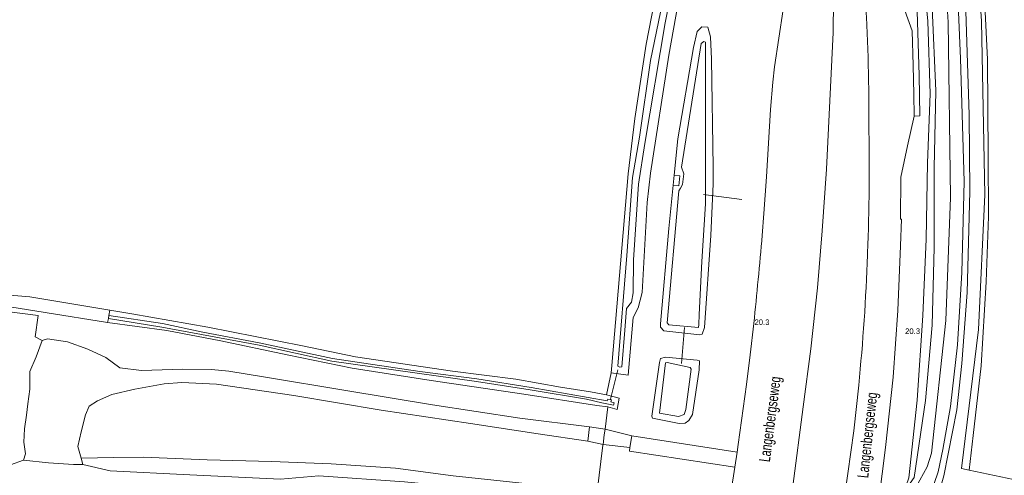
# Model space of a CAD drawing. Header units: metres. Extents: x 120324 to 133000, y 395500 to 402438.
# Tile 8 of 95: x 124736 to 124960, y 396003 to 396106. Entities that reach past the tile are written whole.
import ezdxf

# ---------------------------------------------------------------- set-up
doc = ezdxf.new("R2010")
doc.units = ezdxf.units.M
doc.linetypes.add('DGN1', pattern=[76.057638, 0, -76.057638])
doc.linetypes.add('DGN2', pattern=[101.410184, 50.705092, -50.705092])
for name, color, linetype, lineweight in [('gg-anno-openbare ruimte label', 7, 'Continuous', 13), ('gg-knt-bovenkant onderkant talud', 7, 'Continuous', 0), ('gg-knt-verharding', 7, 'Continuous', 0), ('gt-anno-nummer hm paal', 7, 'Continuous', 0), ('gt-grn-vlakafsluiter', 6, 'DGN1', 0)]:
    doc.layers.add(name, color=color, linetype=linetype, lineweight=lineweight)
for name, color, linetype, lineweight, true_color in [('gg-knt-BGT kruinlijn', 7, 'Continuous', 0, 0x787878), ('gg-kntw-bovenkant insteek waterloop', 7, 'Continuous', 0, 0xa0a0ff), ('gg-kntw-waterlijn', 7, 'Continuous', 0, 0xaaebff), ('gg-kwrk-duiker nz buis', 7, 'DGN2', 0, 0x969696), ('gg-kwrk-uitstroombak niveau min 01', 7, 'Continuous', 0, 0x477c96), ('gt-grn-groengrens', 7, 'Continuous', 0, 0x96c800), ('gx-grn-maaiveld', 7, 'Continuous', 0, 0xb88d57)]:
    doc.layers.add(name, color=color, linetype=linetype, lineweight=lineweight, true_color=true_color)
doc.styles.add('StyleArial', font='arial.ttf')

msp = doc.modelspace()

# ---------------------------------------------------------------- linework, layer by layer
at = {"layer": 'gg-knt-BGT kruinlijn', "flags": 128}
msp.add_lwpolyline([(124926.76, 396244.25), (124926.6, 396242.09), (124928.01, 396228.07), (124930.99, 396213.77), (124933.32, 396197.54), (124935.03, 396179.71), (124936.92, 396160.83), (124939.07, 396142.08), (124940.53, 396123.57), (124942.28, 396105.92), (124942.79, 396089.36), (124942.21, 396073.66), (124941.89, 396056.31), (124941.16, 396038.97), (124939.82, 396019.7), (124937.98, 396002.03), (124936.84, 395998.82)], dxfattribs=at)
at = {"layer": 'gg-knt-bovenkant onderkant talud', "flags": 128}
msp.add_lwpolyline([(124936.84, 395998.82), (124939.15, 396002.14), (124941.73, 396019.63), (124943.22, 396036.77), (124943.71, 396054.41), (124943.71, 396072.54), (124944.07, 396090.06), (124943.27, 396108.96), (124940.47, 396146.43), (124938.74, 396162.87), (124936.53, 396180.2), (124934.96, 396196.19), (124931.83, 396215.4), (124928.98, 396230.05)], dxfattribs=at)
at = {"layer": 'gg-knt-verharding'}
for p, q in [((124920.81, 396110.54), (124920.7, 396103.34)), ((124928.84, 396082.64), (124928.85, 396083.13)), ((124928.57, 396052.72), (124928.58, 396053.23)), ((124874.92, 396011.62), (124874.53, 396008.95)), ((124898.88, 396007.9), (124874.92, 396011.62)), ((124874.53, 396008.95), (124874.41, 396008.12)), ((124874.41, 396008.12), (124898.38, 396004.45)), ((124898.38, 396004.45), (124898.88, 396007.9))]:
    msp.add_line(p, q, dxfattribs=at)
at = {"layer": 'gg-knt-verharding', "flags": 128}
for points in [[(124910.06, 396113.83), (124909.36, 396108.57), (124907.43, 396095.53), (124906.98, 396091.99), (124906.46, 396085.77), (124905.57, 396070.47), (124905, 396062.14), (124904.61, 396057.19)], [(124936.3, 396110.4), (124939.77, 396110.49), (124940.29, 396093.62), (124940.48, 396084.33), (124939.14, 396084.27)], [(124936.3, 396110.4), (124937.01, 396108.32), (124938.68, 396103.66), (124938.92, 396095.8), (124939.09, 396089.27), (124939.14, 396084.27)], [(124920.7, 396103.34), (124919.21, 396072.24), (124918.25, 396058.22), (124917.15, 396045.23), (124915.64, 396031.37), (124913.92, 396018.19), (124911.57, 396000.16)], [(124931.13, 395996.97), (124932.66, 396008.96), (124934.35, 396024.97), (124935.46, 396040.1), (124936.02, 396054.78), (124936.27, 396060.83), (124936.08, 396060.84), (124936.14, 396070.41), (124937.62, 396077.56), (124939.14, 396084.27)], [(124901.03, 396023.29), (124901.87, 396030.02), (124902.68, 396037.17)], [(124898.88, 396007.9), (124899.13, 396009.61), (124901.03, 396023.29)], [(124923.42, 395998.23), (124925.46, 396012.74), (124926.55, 396023.1)], [(124897.42, 395998.25), (124898.1, 396002.49), (124898.38, 396004.45)]]:
    msp.add_lwpolyline(points, dxfattribs=at)
at = {"layer": 'gg-knt-verharding'}
for centre, radius, start, end in [((124495.52, 396084.62), 433.34, 359.803, 3.6574), ((124388, 396072.79), 540.93, 357.9277, 1.0439), ((123717.56, 396161.06), 1191.58, 354.0324, 354.99942), ((124433.57, 396071.46), 495.35, 354.3972, 357.8322)]:
    msp.add_arc(centre, radius, start, end, dxfattribs=at)
at = {"layer": 'gg-kntw-bovenkant insteek waterloop'}
for p, q in [((124884.35, 396068.59), (124884.59, 396070.84)), ((124870.24, 396025.91), (124874.08, 396025.41)), ((124951.68, 396003.8), (124949.95, 396004.17)), ((124969.66, 396000), (124951.68, 396003.8))]:
    msp.add_line(p, q, dxfattribs=at)
at = {"layer": 'gg-kntw-bovenkant insteek waterloop', "flags": 128}
for points in [[(124949.95, 396004.17), (124953.8, 396035.8), (124955.26, 396066.37), (124954.49, 396105.9), (124952.02, 396142.21), (124946.12, 396190.97), (124945.01, 396198.47)], [(124939.61, 396000), (124942.14, 396004.53), (124943.07, 396007.69), (124946.39, 396037.82), (124947.45, 396065.8), (124946.88, 396105.63), (124944.88, 396138.45), (124938.69, 396193.51), (124938.14, 396196.33)], [(124884.35, 396068.59), (124883.37, 396058.71), (124881.46, 396037.06), (124881.45, 396036.32), (124882.21, 396035.51), (124890.41, 396034.59), (124890.96, 396034.7), (124891.45, 396036.24), (124892.94, 396057.19), (124893.44, 396068.91), (124893.41, 396072.69), (124893.09, 396097.27), (124892.85, 396102.3), (124892.22, 396104.52), (124890.88, 396104.63), (124889.84, 396103.52), (124888.95, 396099.88), (124885.38, 396079.14), (124884.59, 396070.84)], [(124887.1, 396014.52), (124885.68, 396014.42), (124879.68, 396015.62), (124879.53, 396016.09), (124881.21, 396028.31), (124881.49, 396029.2), (124882.57, 396029.53), (124889.84, 396028.81), (124890.32, 396028.68), (124890.23, 396026.61), (124888.76, 396016.49), (124887.91, 396015.12), (124887.1, 396014.52)]]:
    msp.add_lwpolyline(points, dxfattribs=at)
at = {"layer": 'gg-kntw-waterlijn', "flags": 128}
for points in [[(124940.11, 395989.22), (124940.39, 395991.08), (124944.59, 396003.4), (124945.7, 396008.51), (124947.4, 396018.3), (124949, 396032.32), (124949.99, 396048.71), (124950.53, 396069.42), (124949.73, 396097.43), (124948.45, 396125.59), (124946.46, 396153.66), (124944.26, 396172.8), (124941.55, 396191.03), (124936.67, 396218.21), (124932.64, 396239.42), (124932.65, 396241.34), (124933.63, 396247.45), (124939.18, 396267.23), (124939.87, 396271.93), (124940.26, 396282.65)], [(124942.32, 395990.04), (124945.93, 396002.55), (124948.88, 396017.55), (124950.02, 396028.07), (124951.19, 396044.17), (124951.79, 396067.13), (124951.64, 396084.62), (124950.74, 396112.93), (124948.55, 396145.72), (124948.29, 396153.51), (124945.8, 396170.41), (124945.11, 396178.43), (124942.15, 396196.82), (124939.77, 396211.62), (124935.99, 396231.6), (124934.57, 396239.1), (124934.41, 396241.05), (124934.87, 396243.42), (124938.94, 396258.36), (124942.57, 396272.96), (124943.72, 396282.41)], [(124891.7, 396064.36), (124891.73, 396101.1), (124891.31, 396101.27), (124890.68, 396100.83), (124886.21, 396072.66), (124886.77, 396071.2), (124886.45, 396068.74), (124886.04, 396067.95), (124885.64, 396067.34), (124882.99, 396037.28), (124883.39, 396036.83), (124890.08, 396036.24), (124890.2, 396036.89), (124890.26, 396039.2), (124890.86, 396051.28), (124891.7, 396064.36)], [(124888.2, 396027.18), (124883.02, 396028.31), (124882.58, 396028.22), (124881.24, 396016.74), (124885.54, 396016.03), (124886.87, 396016.45), (124887.24, 396017.59), (124888.47, 396026.79), (124888.2, 396027.18)]]:
    msp.add_lwpolyline(points, dxfattribs=at)
at = {"layer": 'gg-kwrk-duiker nz buis'}
for p, q in [((124891.25, 396066.48), (124899.95, 396065.37)), ((124886.22, 396028.04), (124886.93, 396036.27)), ((124871.8, 396026.65), (124870.06, 396019.92))]:
    msp.add_line(p, q, dxfattribs=at)
at = {"layer": 'gg-kwrk-uitstroombak niveau min 01', "flags": 128}
msp.add_lwpolyline([(124884.59, 396070.84), (124885.84, 396070.72), (124885.64, 396068.46), (124884.35, 396068.59)], dxfattribs=at)
at = {"layer": 'gt-grn-groengrens', "flags": 128}
msp.add_lwpolyline([(124955.86, 396139.53), (124953.83, 396136.02), (124955.02, 396114.29), (124955.83, 396097.16), (124955.98, 396075.26), (124956.08, 396061.51), (124955.56, 396046.62), (124954.42, 396027.5), (124952.56, 396011.65), (124951.68, 396003.8)], dxfattribs=at)
at = {"layer": 'gt-grn-vlakafsluiter'}
msp.add_line((124948.64, 396000.58), (124949.95, 396004.17), dxfattribs=at)
at = {"layer": 'gx-grn-maaiveld'}
for p, q in [((124756.03, 396039), (124756.21, 396040.16)), ((124755.74, 396037.4), (124755.92, 396038.28)), ((124756.03, 396039), (124755.92, 396038.28)), ((124869.17, 396020.92), (124870.24, 396025.91)), ((124869.51, 396018.17), (124868.86, 396013.14)), ((124864.93, 396010.36), (124865.32, 396013.66)), ((124865.32, 396013.66), (124868.86, 396013.14)), ((124868.86, 396013.14), (124874.92, 396011.62)), ((124868.41, 396009.65), (124864.93, 396010.36)), ((124868.38, 396009.45), (124867.03, 395998.96)), ((124868.41, 396009.65), (124868.38, 396009.45)), ((124874.53, 396008.95), (124868.41, 396009.65)), ((124749.72, 396006.55), (124750.07, 396005.12))]:
    msp.add_line(p, q, dxfattribs=at)
at = {"layer": 'gx-grn-maaiveld', "flags": 128}
for points in [[(124769.82, 396250.1), (124709.51, 396232.6), (124725.03, 396185.56), (124724.9, 396184.23), (124724.64, 396183.31), (124674.55, 396147.53), (124673.85, 396126.53), (124675.29, 396077.31), (124680.34, 396050.22), (124696.18, 396046.23), (124699.68, 396046.02), (124716.79, 396044.99), (124738.06, 396043.2), (124756.21, 396040.16)], [(124890.37, 396144.32), (124890.59, 396142.78), (124891.6, 396135.29), (124889.6, 396134.12), (124888.61, 396133), (124888.78, 396129.7), (124886.4, 396115.16), (124883.4, 396098.18), (124879.18, 396071.3), (124878.43, 396064.69), (124877.29, 396044.21), (124876.4, 396040.71), (124875.24, 396038.53), (124874.08, 396025.41)], [(124885.13, 396136.07), (124878.2, 396100.67), (124875.61, 396083.76), (124874.14, 396071.15), (124870.38, 396027.58), (124870.24, 396025.91)], [(124886.47, 396125.61), (124882.52, 396105.51), (124877.94, 396078.07), (124876.49, 396068.8), (124875.31, 396051.59), (124875.29, 396044.12), (124874.89, 396042.02), (124873.76, 396040.55), (124873.38, 396035.63), (124872.71, 396027.3), (124872.25, 396027.23), (124871.79, 396027.44), (124873.85, 396052.62), (124875.12, 396070.34), (124876.73, 396079.49), (124879.16, 396096.92), (124882.82, 396114.58)], [(124755.74, 396037.4), (124741.51, 396039.64), (124729.6, 396041.54), (124716.74, 396042.51), (124705.2, 396043.31), (124699.84, 396043.25), (124699.67, 396027.37), (124699.57, 396012.78), (124700.61, 396017.95), (124701.68, 396024.95), (124702.23, 396037.64), (124703.84, 396042.1), (124711.07, 396041.96), (124722.66, 396041.13), (124739.96, 396038.95), (124739.27, 396034.12), (124740.84, 396033.26)], [(124869.17, 396020.92), (124865.56, 396021.61), (124858.71, 396022.7), (124848.58, 396024.46), (124834.18, 396026.3), (124812.07, 396029.55), (124800.06, 396032.1), (124778.51, 396036.29), (124761.23, 396039.32), (124756.21, 396040.16)], [(124756.03, 396039), (124768.19, 396037.12), (124777.35, 396035.17), (124790.22, 396032.72), (124806.85, 396029.21), (124826.72, 396026.2), (124839.72, 396024.54), (124852.05, 396022.61), (124869.33, 396019.6), (124869.46, 396019.93), (124870.33, 396019.79), (124870.2, 396019.37), (124870.94, 396019.1), (124870.76, 396018.58), (124868.13, 396019.14), (124864.62, 396019.91), (124851.86, 396022.1), (124839.63, 396023.96), (124806.74, 396028.57), (124790.17, 396032.23), (124768.06, 396036.34), (124755.92, 396038.28)], [(124869.51, 396018.17), (124867, 396018.48), (124850.35, 396021.09), (124829.31, 396024.21), (124811.36, 396027), (124796.53, 396030.04), (124781.46, 396033.17), (124769.2, 396035.57), (124755.74, 396037.4)], [(124740.84, 396033.26), (124742.06, 396033.66), (124746.59, 396032.96), (124751.22, 396031.33), (124755.29, 396029.42), (124758.52, 396027.06), (124763.47, 396026.44), (124772.81, 396026.73), (124779.33, 396026.67), (124783.31, 396026.29), (124791.67, 396024.97), (124809.89, 396021.94), (124829.61, 396018.64), (124849.51, 396015.61), (124865.32, 396013.66)], [(124736.57, 396006.08), (124737.08, 396007.49), (124736.64, 396010.17), (124736.84, 396013.18), (124737.25, 396016.27), (124737.58, 396018.88), (124738.06, 396022.2), (124738.07, 396026.26), (124739.51, 396029.59), (124740.84, 396033.26)], [(124864.93, 396010.36), (124853.66, 396012.08), (124838.23, 396014.38), (124817.96, 396017.47), (124798.06, 396020.78), (124780.5, 396023.35), (124772.6, 396023.7), (124768.62, 396023.46), (124761.92, 396022.23), (124756.68, 396021.02), (124753.4, 396019.58), (124751.52, 396018.36), (124750.71, 396016.39), (124749.72, 396012.5), (124748.93, 396009.22), (124749.72, 396006.55)], [(124869.51, 396018.17), (124871.62, 396017.58), (124872.1, 396020.18), (124869.17, 396020.92)], [(124868.86, 396013.14), (124868.69, 396011.84), (124868.41, 396009.65)], [(124679.88, 396002.96), (124676.62, 396007.81), (124675.94, 396008.56), (124672.07, 396009.23), (124665.06, 396009.75), (124657.13, 396009.89), (124648.24, 396008.93), (124638.47, 396008.56), (124638.97, 396011.47), (124648.6, 396011.36), (124665.85, 396010.96), (124678.2, 396010.01), (124684.03, 396009.55), (124696.27, 396008.76), (124699.45, 396008.55), (124712.04, 396008.02), (124712.77, 396007.53), (124716.57, 396006.59), (124721.04, 396006.65), (124727.24, 396006.56), (124733.61, 396004.98), (124736.57, 396006.08)], [(124749.72, 396006.55), (124757.11, 396006.66), (124763.79, 396006.75), (124778.4, 396006.13), (124792.99, 396005.77), (124806.57, 396005.27), (124821.17, 396004.23), (124834.31, 396002.51), (124852.78, 396000.54), (124867.03, 395998.96)], [(124750.07, 396005.12), (124747.95, 396005.08), (124742.3, 396005.5), (124736.57, 396006.08)], [(124866.84, 395997.23), (124862.74, 395997.73), (124852.79, 395998.64), (124839.61, 395999.56), (124823.25, 396001.15), (124803.74, 396002.55), (124795.06, 396001.78), (124774.46, 396002.74), (124756.29, 396003.65), (124750.07, 396005.12)]]:
    msp.add_lwpolyline(points, dxfattribs=at)

# ---------------------------------------------------------------- texts
at = {"layer": 'gg-anno-openbare ruimte label', "char_height": 2.5, "attachment_point": 5, "line_spacing_factor": 0.8, "style": 'StyleArial'}
for insert, rotation in [((124906.73, 396015.36), 82.6), ((124928.88, 396011.73), 83.9)]:
    msp.add_mtext('{\\W0.68;\\C256;Langenbergseweg}', dxfattribs=dict(at, insert=insert, rotation=rotation))
at = {"layer": 'gt-anno-nummer hm paal', "char_height": 1.25, "attachment_point": 7, "line_spacing_factor": 0.8, "style": 'StyleArial'}
for insert in [(124902.85, 396036.8), (124937.1, 396034.76)]:
    msp.add_mtext('{\\C256;20.3}', dxfattribs=dict(at, insert=insert))

doc.saveas('drawing.dxf')
